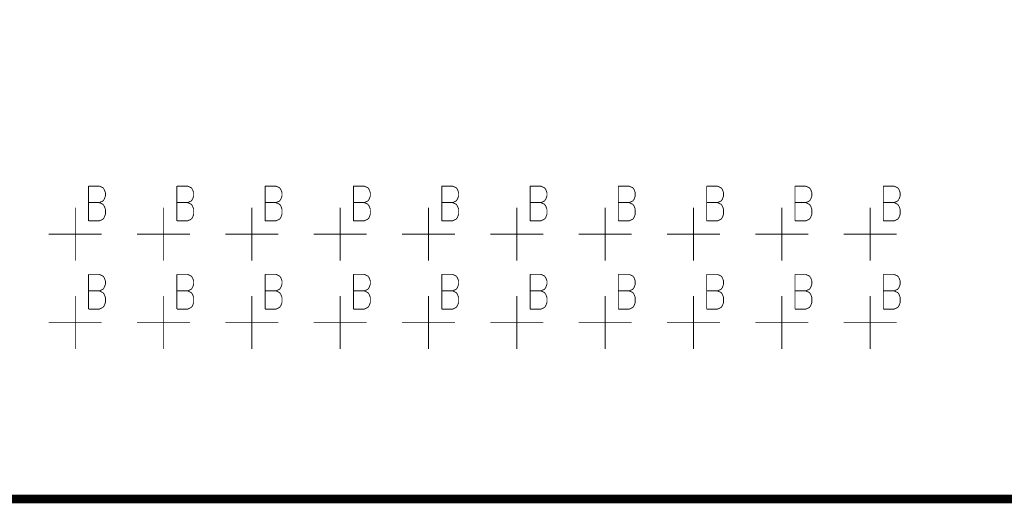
# Model space of a CAD drawing. Extents: x 0 to 34, y 0 to 22.
# Tile 6 of 33: x 12.846 to 13.961, y 11.647 to 12.195. Entities that reach past the tile are written whole.
import ezdxf

# ---------------------------------------------------------------- set-up
doc = ezdxf.new("R2010")
doc.units = 0
doc.header["$MEASUREMENT"] = 0
doc.layers.add('DD_PHO', color=7, linetype='CONTINUOUS')

msp = doc.modelspace()

# ---------------------------------------------------------------- linework, layer by layer
at = {"layer": 'DD_PHO'}
for points, const_width in [([(10.1087, 13.0518), (17.8837, 13.0518), (17.8837, 11.6518), (10.1087, 11.6518), (10.1087, 13.0518)], 0.01), ([(12.9237, 12.0062), (12.9237, 11.9668)], 0.001), ([(12.9237, 12.0062), (12.9359, 12.0062)], 0.001), ([(12.9359, 12.0062), (12.94, 12.0043), (12.9414, 12.0025)], 0.001), ([(12.9414, 12.0025), (12.9428, 11.9987)], 0.001), ([(12.9428, 11.9987), (12.9428, 11.995)], 0.001), ([(13.0237, 12.0062), (13.0237, 11.9668)], 0.001), ([(13.0237, 12.0062), (13.0359, 12.0062)], 0.001), ([(13.0359, 12.0062), (13.04, 12.0043), (13.0414, 12.0025)], 0.001), ([(13.0414, 12.0025), (13.0428, 11.9987)], 0.001), ([(13.0428, 11.9987), (13.0428, 11.995)], 0.001), ([(13.1237, 12.0062), (13.1237, 11.9668)], 0.001), ([(13.1237, 12.0062), (13.1359, 12.0062)], 0.001), ([(13.1359, 12.0062), (13.14, 12.0043), (13.1414, 12.0025)], 0.001), ([(13.1414, 12.0025), (13.1428, 11.9987)], 0.001), ([(13.1428, 11.9987), (13.1428, 11.995)], 0.001), ([(13.2237, 12.0062), (13.2237, 11.9668)], 0.001), ([(13.2237, 12.0062), (13.2359, 12.0062)], 0.001), ([(13.2359, 12.0062), (13.24, 12.0043), (13.2414, 12.0025)], 0.001), ([(13.2414, 12.0025), (13.2428, 11.9987)], 0.001), ([(13.2428, 11.9987), (13.2428, 11.995)], 0.001), ([(13.3237, 12.0062), (13.3237, 11.9668)], 0.001), ([(13.3237, 12.0062), (13.3359, 12.0062)], 0.001), ([(13.3359, 12.0062), (13.34, 12.0043), (13.3414, 12.0025)], 0.001), ([(13.3414, 12.0025), (13.3428, 11.9987)], 0.001), ([(13.3428, 11.9987), (13.3428, 11.995)], 0.001), ([(13.4237, 12.0062), (13.4237, 11.9668)], 0.001), ([(13.4237, 12.0062), (13.4359, 12.0062)], 0.001), ([(13.4359, 12.0062), (13.44, 12.0043), (13.4414, 12.0025)], 0.001), ([(13.4414, 12.0025), (13.4428, 11.9987)], 0.001), ([(13.4428, 11.9987), (13.4428, 11.995)], 0.001), ([(13.5237, 12.0062), (13.5237, 11.9668)], 0.001), ([(13.5237, 12.0062), (13.5359, 12.0062)], 0.001), ([(13.5359, 12.0062), (13.54, 12.0043), (13.5414, 12.0025)], 0.001), ([(13.5414, 12.0025), (13.5428, 11.9987)], 0.001), ([(13.5428, 11.9987), (13.5428, 11.995)], 0.001), ([(13.6237, 12.0062), (13.6237, 11.9668)], 0.001), ([(13.6237, 12.0062), (13.6359, 12.0062)], 0.001), ([(13.6359, 12.0062), (13.64, 12.0043), (13.6414, 12.0025)], 0.001), ([(13.6414, 12.0025), (13.6428, 11.9987)], 0.001), ([(13.6428, 11.9987), (13.6428, 11.995)], 0.001), ([(13.7237, 12.0062), (13.7237, 11.9668)], 0.001), ([(13.7237, 12.0062), (13.7359, 12.0062)], 0.001), ([(13.7359, 12.0062), (13.74, 12.0043), (13.7414, 12.0025)], 0.001), ([(13.7414, 12.0025), (13.7428, 11.9987)], 0.001), ([(13.7428, 11.9987), (13.7428, 11.995)], 0.001), ([(13.8237, 12.0062), (13.8237, 11.9668)], 0.001), ([(13.8237, 12.0062), (13.8359, 12.0062)], 0.001), ([(13.8359, 12.0062), (13.84, 12.0043), (13.8414, 12.0025)], 0.001), ([(13.8414, 12.0025), (13.8428, 11.9987)], 0.001), ([(13.8428, 11.9987), (13.8428, 11.995)], 0.001), ([(12.9237, 11.9875), (12.9359, 11.9875)], 0.001), ([(12.9414, 11.9912), (12.94, 11.9893), (12.9359, 11.9875)], 0.001), ([(12.9359, 11.9875), (12.94, 11.9856), (12.9414, 11.9837)], 0.001), ([(12.9428, 11.995), (12.9414, 11.9912)], 0.001), ([(13.0237, 11.9875), (13.0359, 11.9875)], 0.001), ([(13.0414, 11.9912), (13.04, 11.9893), (13.0359, 11.9875)], 0.001), ([(13.0359, 11.9875), (13.04, 11.9856), (13.0414, 11.9837)], 0.001), ([(13.0428, 11.995), (13.0414, 11.9912)], 0.001), ([(13.1237, 11.9875), (13.1359, 11.9875)], 0.001), ([(13.1414, 11.9912), (13.14, 11.9893), (13.1359, 11.9875)], 0.001), ([(13.1359, 11.9875), (13.14, 11.9856), (13.1414, 11.9837)], 0.001), ([(13.1428, 11.995), (13.1414, 11.9912)], 0.001), ([(13.2237, 11.9875), (13.2359, 11.9875)], 0.001), ([(13.2414, 11.9912), (13.24, 11.9893), (13.2359, 11.9875)], 0.001), ([(13.2359, 11.9875), (13.24, 11.9856), (13.2414, 11.9837)], 0.001), ([(13.2428, 11.995), (13.2414, 11.9912)], 0.001), ([(13.3237, 11.9875), (13.3359, 11.9875)], 0.001), ([(13.3414, 11.9912), (13.34, 11.9893), (13.3359, 11.9875)], 0.001), ([(13.3359, 11.9875), (13.34, 11.9856), (13.3414, 11.9837)], 0.001), ([(13.3428, 11.995), (13.3414, 11.9912)], 0.001), ([(13.4237, 11.9875), (13.4359, 11.9875)], 0.001), ([(13.4414, 11.9912), (13.44, 11.9893), (13.4359, 11.9875)], 0.001), ([(13.4359, 11.9875), (13.44, 11.9856), (13.4414, 11.9837)], 0.001), ([(13.4428, 11.995), (13.4414, 11.9912)], 0.001), ([(13.5237, 11.9875), (13.5359, 11.9875)], 0.001), ([(13.5414, 11.9912), (13.54, 11.9893), (13.5359, 11.9875)], 0.001), ([(13.5359, 11.9875), (13.54, 11.9856), (13.5414, 11.9837)], 0.001), ([(13.5428, 11.995), (13.5414, 11.9912)], 0.001), ([(13.6237, 11.9875), (13.6359, 11.9875)], 0.001), ([(13.6414, 11.9912), (13.64, 11.9893), (13.6359, 11.9875)], 0.001), ([(13.6359, 11.9875), (13.64, 11.9856), (13.6414, 11.9837)], 0.001), ([(13.6428, 11.995), (13.6414, 11.9912)], 0.001), ([(13.7237, 11.9875), (13.7359, 11.9875)], 0.001), ([(13.7414, 11.9912), (13.74, 11.9893), (13.7359, 11.9875)], 0.001), ([(13.7359, 11.9875), (13.74, 11.9856), (13.7414, 11.9837)], 0.001), ([(13.7428, 11.995), (13.7414, 11.9912)], 0.001), ([(13.8237, 11.9875), (13.8359, 11.9875)], 0.001), ([(13.8414, 11.9912), (13.84, 11.9893), (13.8359, 11.9875)], 0.001), ([(13.8359, 11.9875), (13.84, 11.9856), (13.8414, 11.9837)], 0.001), ([(13.8428, 11.995), (13.8414, 11.9912)], 0.001), ([(12.9087, 11.9218), (12.9087, 11.9818)], 0.001), ([(12.9428, 11.98), (12.9428, 11.9743), (12.9414, 11.9706), (12.94, 11.9687)], 0.001), ([(12.9414, 11.9837), (12.9428, 11.98)], 0.001), ([(13.0087, 11.9218), (13.0087, 11.9818)], 0.001), ([(13.0428, 11.98), (13.0428, 11.9743), (13.0414, 11.9706), (13.04, 11.9687)], 0.001), ([(13.0414, 11.9837), (13.0428, 11.98)], 0.001), ([(13.1087, 11.9218), (13.1087, 11.9818)], 0.001), ([(13.1428, 11.98), (13.1428, 11.9743), (13.1414, 11.9706), (13.14, 11.9687)], 0.001), ([(13.1414, 11.9837), (13.1428, 11.98)], 0.001), ([(13.2087, 11.9218), (13.2087, 11.9818)], 0.001), ([(13.2428, 11.98), (13.2428, 11.9743), (13.2414, 11.9706), (13.24, 11.9687)], 0.001), ([(13.2414, 11.9837), (13.2428, 11.98)], 0.001), ([(13.3087, 11.9218), (13.3087, 11.9818)], 0.001), ([(13.3428, 11.98), (13.3428, 11.9743), (13.3414, 11.9706), (13.34, 11.9687)], 0.001), ([(13.3414, 11.9837), (13.3428, 11.98)], 0.001), ([(13.4087, 11.9218), (13.4087, 11.9818)], 0.001), ([(13.4428, 11.98), (13.4428, 11.9743), (13.4414, 11.9706), (13.44, 11.9687)], 0.001), ([(13.4414, 11.9837), (13.4428, 11.98)], 0.001), ([(13.5087, 11.9218), (13.5087, 11.9818)], 0.001), ([(13.5428, 11.98), (13.5428, 11.9743), (13.5414, 11.9706), (13.54, 11.9687)], 0.001), ([(13.5414, 11.9837), (13.5428, 11.98)], 0.001), ([(13.6087, 11.9218), (13.6087, 11.9818)], 0.001), ([(13.6428, 11.98), (13.6428, 11.9743), (13.6414, 11.9706), (13.64, 11.9687)], 0.001), ([(13.6414, 11.9837), (13.6428, 11.98)], 0.001), ([(13.7087, 11.9218), (13.7087, 11.9818)], 0.001), ([(13.7428, 11.98), (13.7428, 11.9743), (13.7414, 11.9706), (13.74, 11.9687)], 0.001), ([(13.7414, 11.9837), (13.7428, 11.98)], 0.001), ([(13.8087, 11.9218), (13.8087, 11.9818)], 0.001), ([(13.8428, 11.98), (13.8428, 11.9743), (13.8414, 11.9706), (13.84, 11.9687)], 0.001), ([(13.8414, 11.9837), (13.8428, 11.98)], 0.001), ([(12.94, 11.9687), (12.9359, 11.9668), (12.9237, 11.9668)], 0.001), ([(13.04, 11.9687), (13.0359, 11.9668), (13.0237, 11.9668)], 0.001), ([(13.14, 11.9687), (13.1359, 11.9668), (13.1237, 11.9668)], 0.001), ([(13.24, 11.9687), (13.2359, 11.9668), (13.2237, 11.9668)], 0.001), ([(13.34, 11.9687), (13.3359, 11.9668), (13.3237, 11.9668)], 0.001), ([(13.44, 11.9687), (13.4359, 11.9668), (13.4237, 11.9668)], 0.001), ([(13.54, 11.9687), (13.5359, 11.9668), (13.5237, 11.9668)], 0.001), ([(13.64, 11.9687), (13.6359, 11.9668), (13.6237, 11.9668)], 0.001), ([(13.74, 11.9687), (13.7359, 11.9668), (13.7237, 11.9668)], 0.001), ([(13.84, 11.9687), (13.8359, 11.9668), (13.8237, 11.9668)], 0.001), ([(12.8787, 11.9518), (12.9387, 11.9518)], 0.001), ([(12.9787, 11.9518), (13.0387, 11.9518)], 0.001), ([(13.0787, 11.9518), (13.1387, 11.9518)], 0.001), ([(13.1787, 11.9518), (13.2387, 11.9518)], 0.001), ([(13.2787, 11.9518), (13.3387, 11.9518)], 0.001), ([(13.3787, 11.9518), (13.4387, 11.9518)], 0.001), ([(13.4787, 11.9518), (13.5387, 11.9518)], 0.001), ([(13.5787, 11.9518), (13.6387, 11.9518)], 0.001), ([(13.6787, 11.9518), (13.7387, 11.9518)], 0.001), ([(13.7787, 11.9518), (13.8387, 11.9518)], 0.001), ([(12.9237, 11.9062), (12.9237, 11.8668)], 0.001), ([(12.9237, 11.9062), (12.9359, 11.9062)], 0.001), ([(12.9359, 11.9062), (12.94, 11.9043), (12.9414, 11.9025)], 0.001), ([(12.9414, 11.9025), (12.9428, 11.8987)], 0.001), ([(12.9428, 11.8987), (12.9428, 11.895)], 0.001), ([(13.0237, 11.9062), (13.0237, 11.8668)], 0.001), ([(13.0237, 11.9062), (13.0359, 11.9062)], 0.001), ([(13.0359, 11.9062), (13.04, 11.9043), (13.0414, 11.9025)], 0.001), ([(13.0414, 11.9025), (13.0428, 11.8987)], 0.001), ([(13.0428, 11.8987), (13.0428, 11.895)], 0.001), ([(13.1237, 11.9062), (13.1237, 11.8668)], 0.001), ([(13.1237, 11.9062), (13.1359, 11.9062)], 0.001), ([(13.1359, 11.9062), (13.14, 11.9043), (13.1414, 11.9025)], 0.001), ([(13.1414, 11.9025), (13.1428, 11.8987)], 0.001), ([(13.1428, 11.8987), (13.1428, 11.895)], 0.001), ([(13.2237, 11.9062), (13.2237, 11.8668)], 0.001), ([(13.2237, 11.9062), (13.2359, 11.9062)], 0.001), ([(13.2359, 11.9062), (13.24, 11.9043), (13.2414, 11.9025)], 0.001), ([(13.2414, 11.9025), (13.2428, 11.8987)], 0.001), ([(13.2428, 11.8987), (13.2428, 11.895)], 0.001), ([(13.3237, 11.9062), (13.3237, 11.8668)], 0.001), ([(13.3237, 11.9062), (13.3359, 11.9062)], 0.001), ([(13.3359, 11.9062), (13.34, 11.9043), (13.3414, 11.9025)], 0.001), ([(13.3414, 11.9025), (13.3428, 11.8987)], 0.001), ([(13.3428, 11.8987), (13.3428, 11.895)], 0.001), ([(13.4237, 11.9062), (13.4237, 11.8668)], 0.001), ([(13.4237, 11.9062), (13.4359, 11.9062)], 0.001), ([(13.4359, 11.9062), (13.44, 11.9043), (13.4414, 11.9025)], 0.001), ([(13.4414, 11.9025), (13.4428, 11.8987)], 0.001), ([(13.4428, 11.8987), (13.4428, 11.895)], 0.001), ([(13.5237, 11.9062), (13.5237, 11.8668)], 0.001), ([(13.5237, 11.9062), (13.5359, 11.9062)], 0.001), ([(13.5359, 11.9062), (13.54, 11.9043), (13.5414, 11.9025)], 0.001), ([(13.5414, 11.9025), (13.5428, 11.8987)], 0.001), ([(13.5428, 11.8987), (13.5428, 11.895)], 0.001), ([(13.6237, 11.9062), (13.6237, 11.8668)], 0.001), ([(13.6237, 11.9062), (13.6359, 11.9062)], 0.001), ([(13.6359, 11.9062), (13.64, 11.9043), (13.6414, 11.9025)], 0.001), ([(13.6414, 11.9025), (13.6428, 11.8987)], 0.001), ([(13.6428, 11.8987), (13.6428, 11.895)], 0.001), ([(13.7237, 11.9062), (13.7237, 11.8668)], 0.001), ([(13.7237, 11.9062), (13.7359, 11.9062)], 0.001), ([(13.7359, 11.9062), (13.74, 11.9043), (13.7414, 11.9025)], 0.001), ([(13.7414, 11.9025), (13.7428, 11.8987)], 0.001), ([(13.7428, 11.8987), (13.7428, 11.895)], 0.001), ([(13.8237, 11.9062), (13.8237, 11.8668)], 0.001), ([(13.8237, 11.9062), (13.8359, 11.9062)], 0.001), ([(13.8359, 11.9062), (13.84, 11.9043), (13.8414, 11.9025)], 0.001), ([(13.8414, 11.9025), (13.8428, 11.8987)], 0.001), ([(13.8428, 11.8987), (13.8428, 11.895)], 0.001), ([(12.9237, 11.8875), (12.9359, 11.8875)], 0.001), ([(12.9414, 11.8912), (12.94, 11.8893), (12.9359, 11.8875)], 0.001), ([(12.9359, 11.8875), (12.94, 11.8856), (12.9414, 11.8837)], 0.001), ([(12.9428, 11.895), (12.9414, 11.8912)], 0.001), ([(13.0237, 11.8875), (13.0359, 11.8875)], 0.001), ([(13.0414, 11.8912), (13.04, 11.8893), (13.0359, 11.8875)], 0.001), ([(13.0359, 11.8875), (13.04, 11.8856), (13.0414, 11.8837)], 0.001), ([(13.0428, 11.895), (13.0414, 11.8912)], 0.001), ([(13.1237, 11.8875), (13.1359, 11.8875)], 0.001), ([(13.1414, 11.8912), (13.14, 11.8893), (13.1359, 11.8875)], 0.001), ([(13.1359, 11.8875), (13.14, 11.8856), (13.1414, 11.8837)], 0.001), ([(13.1428, 11.895), (13.1414, 11.8912)], 0.001), ([(13.2237, 11.8875), (13.2359, 11.8875)], 0.001), ([(13.2414, 11.8912), (13.24, 11.8893), (13.2359, 11.8875)], 0.001), ([(13.2359, 11.8875), (13.24, 11.8856), (13.2414, 11.8837)], 0.001), ([(13.2428, 11.895), (13.2414, 11.8912)], 0.001), ([(13.3237, 11.8875), (13.3359, 11.8875)], 0.001), ([(13.3414, 11.8912), (13.34, 11.8893), (13.3359, 11.8875)], 0.001), ([(13.3359, 11.8875), (13.34, 11.8856), (13.3414, 11.8837)], 0.001), ([(13.3428, 11.895), (13.3414, 11.8912)], 0.001), ([(13.4237, 11.8875), (13.4359, 11.8875)], 0.001), ([(13.4414, 11.8912), (13.44, 11.8893), (13.4359, 11.8875)], 0.001), ([(13.4359, 11.8875), (13.44, 11.8856), (13.4414, 11.8837)], 0.001), ([(13.4428, 11.895), (13.4414, 11.8912)], 0.001), ([(13.5237, 11.8875), (13.5359, 11.8875)], 0.001), ([(13.5414, 11.8912), (13.54, 11.8893), (13.5359, 11.8875)], 0.001), ([(13.5359, 11.8875), (13.54, 11.8856), (13.5414, 11.8837)], 0.001), ([(13.5428, 11.895), (13.5414, 11.8912)], 0.001), ([(13.6237, 11.8875), (13.6359, 11.8875)], 0.001), ([(13.6414, 11.8912), (13.64, 11.8893), (13.6359, 11.8875)], 0.001), ([(13.6359, 11.8875), (13.64, 11.8856), (13.6414, 11.8837)], 0.001), ([(13.6428, 11.895), (13.6414, 11.8912)], 0.001), ([(13.7237, 11.8875), (13.7359, 11.8875)], 0.001), ([(13.7414, 11.8912), (13.74, 11.8893), (13.7359, 11.8875)], 0.001), ([(13.7359, 11.8875), (13.74, 11.8856), (13.7414, 11.8837)], 0.001), ([(13.7428, 11.895), (13.7414, 11.8912)], 0.001), ([(13.8237, 11.8875), (13.8359, 11.8875)], 0.001), ([(13.8414, 11.8912), (13.84, 11.8893), (13.8359, 11.8875)], 0.001), ([(13.8359, 11.8875), (13.84, 11.8856), (13.8414, 11.8837)], 0.001), ([(13.8428, 11.895), (13.8414, 11.8912)], 0.001), ([(12.9087, 11.8218), (12.9087, 11.8818)], 0.001), ([(12.9428, 11.88), (12.9428, 11.8743), (12.9414, 11.8706), (12.94, 11.8687)], 0.001), ([(12.9414, 11.8837), (12.9428, 11.88)], 0.001), ([(13.0087, 11.8218), (13.0087, 11.8818)], 0.001), ([(13.0428, 11.88), (13.0428, 11.8743), (13.0414, 11.8706), (13.04, 11.8687)], 0.001), ([(13.0414, 11.8837), (13.0428, 11.88)], 0.001), ([(13.1087, 11.8218), (13.1087, 11.8818)], 0.001), ([(13.1428, 11.88), (13.1428, 11.8743), (13.1414, 11.8706), (13.14, 11.8687)], 0.001), ([(13.1414, 11.8837), (13.1428, 11.88)], 0.001), ([(13.2087, 11.8218), (13.2087, 11.8818)], 0.001), ([(13.2428, 11.88), (13.2428, 11.8743), (13.2414, 11.8706), (13.24, 11.8687)], 0.001), ([(13.2414, 11.8837), (13.2428, 11.88)], 0.001), ([(13.3087, 11.8218), (13.3087, 11.8818)], 0.001), ([(13.3428, 11.88), (13.3428, 11.8743), (13.3414, 11.8706), (13.34, 11.8687)], 0.001), ([(13.3414, 11.8837), (13.3428, 11.88)], 0.001), ([(13.4087, 11.8218), (13.4087, 11.8818)], 0.001), ([(13.4428, 11.88), (13.4428, 11.8743), (13.4414, 11.8706), (13.44, 11.8687)], 0.001), ([(13.4414, 11.8837), (13.4428, 11.88)], 0.001), ([(13.5087, 11.8218), (13.5087, 11.8818)], 0.001), ([(13.5428, 11.88), (13.5428, 11.8743), (13.5414, 11.8706), (13.54, 11.8687)], 0.001), ([(13.5414, 11.8837), (13.5428, 11.88)], 0.001), ([(13.6087, 11.8218), (13.6087, 11.8818)], 0.001), ([(13.6428, 11.88), (13.6428, 11.8743), (13.6414, 11.8706), (13.64, 11.8687)], 0.001), ([(13.6414, 11.8837), (13.6428, 11.88)], 0.001), ([(13.7087, 11.8218), (13.7087, 11.8818)], 0.001), ([(13.7428, 11.88), (13.7428, 11.8743), (13.7414, 11.8706), (13.74, 11.8687)], 0.001), ([(13.7414, 11.8837), (13.7428, 11.88)], 0.001), ([(13.8087, 11.8218), (13.8087, 11.8818)], 0.001), ([(13.8428, 11.88), (13.8428, 11.8743), (13.8414, 11.8706), (13.84, 11.8687)], 0.001), ([(13.8414, 11.8837), (13.8428, 11.88)], 0.001), ([(12.94, 11.8687), (12.9359, 11.8668), (12.9237, 11.8668)], 0.001), ([(13.04, 11.8687), (13.0359, 11.8668), (13.0237, 11.8668)], 0.001), ([(13.14, 11.8687), (13.1359, 11.8668), (13.1237, 11.8668)], 0.001), ([(13.24, 11.8687), (13.2359, 11.8668), (13.2237, 11.8668)], 0.001), ([(13.34, 11.8687), (13.3359, 11.8668), (13.3237, 11.8668)], 0.001), ([(13.44, 11.8687), (13.4359, 11.8668), (13.4237, 11.8668)], 0.001), ([(13.54, 11.8687), (13.5359, 11.8668), (13.5237, 11.8668)], 0.001), ([(13.64, 11.8687), (13.6359, 11.8668), (13.6237, 11.8668)], 0.001), ([(13.74, 11.8687), (13.7359, 11.8668), (13.7237, 11.8668)], 0.001), ([(13.84, 11.8687), (13.8359, 11.8668), (13.8237, 11.8668)], 0.001), ([(12.8787, 11.8518), (12.9387, 11.8518)], 0.001), ([(12.9787, 11.8518), (13.0387, 11.8518)], 0.001), ([(13.0787, 11.8518), (13.1387, 11.8518)], 0.001), ([(13.1787, 11.8518), (13.2387, 11.8518)], 0.001), ([(13.2787, 11.8518), (13.3387, 11.8518)], 0.001), ([(13.3787, 11.8518), (13.4387, 11.8518)], 0.001), ([(13.4787, 11.8518), (13.5387, 11.8518)], 0.001), ([(13.5787, 11.8518), (13.6387, 11.8518)], 0.001), ([(13.6787, 11.8518), (13.7387, 11.8518)], 0.001), ([(13.7787, 11.8518), (13.8387, 11.8518)], 0.001)]:
    msp.add_lwpolyline(points, dxfattribs=dict(at, const_width=const_width))

doc.saveas('drawing.dxf')
